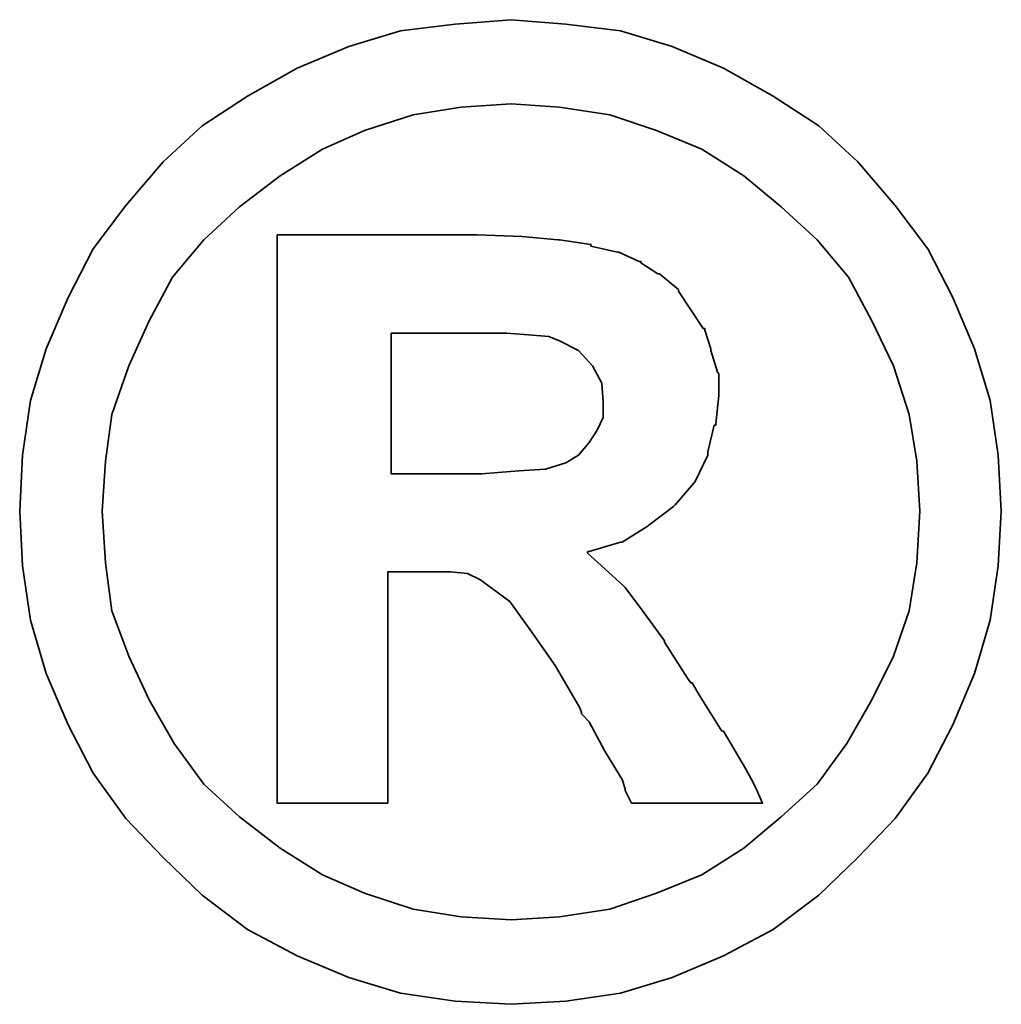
# Model space of a CAD drawing. Header units: millimetres. Extents: x 1 to 148, y 172 to 247.
# Tile 45 of 48: x 124.307 to 124.734, y 209.649 to 210.077. Entities that reach past the tile are written whole.
import ezdxf

# ---------------------------------------------------------------- set-up
doc = ezdxf.new("R2010")
doc.units = ezdxf.units.MM
doc.layers.add('DIM', color=4, linetype='CONTINUOUS')
doc.layers.add('layer 1', color=7, linetype='CONTINUOUS')

# ---------------------------------------------------------------- blocks, each defined once
blk = doc.blocks.new('TBI MOTION logo(完整正式版)')
at = {"layer": 'layer 1', "color": 22, "lineweight": 35}
for points, knots in [([(81.20634, 4.98624), (81.20634, 4.98624), (81.18649, 5.32862), (81.18649, 5.32862), (81.18649, 5.32862), (81.18649, 5.32862), (81.13886, 5.66206), (81.13886, 5.66206), (81.13886, 5.66206), (81.13886, 5.66206), (81.04359, 5.97764), (81.04359, 5.97764), (81.04359, 5.97764), (81.04359, 5.97764), (80.91061, 6.29124), (80.91061, 6.29124), (80.91061, 6.29124), (80.91061, 6.29124), (80.75778, 6.58697), (80.75778, 6.58697), (80.75778, 6.58697), (80.75778, 6.58697), (80.5593, 6.85294), (80.5593, 6.85294), (80.5593, 6.85294), (80.5593, 6.85294), (80.33105, 7.1189), (80.33105, 7.1189), (80.33105, 7.1189), (80.33105, 7.1189), (80.09287, 7.33921), (80.09287, 7.33921), (80.09287, 7.33921), (80.09287, 7.33921), (79.815, 7.51982), (79.815, 7.51982), (79.815, 7.51982), (79.815, 7.51982), (79.51133, 7.69051), (79.51133, 7.69051), (79.51133, 7.69051), (79.51133, 7.69051), (79.19773, 7.8235), (79.19773, 7.8235), (79.19773, 7.8235), (79.19773, 7.8235), (78.88215, 7.91877), (78.88215, 7.91877), (78.88215, 7.91877), (78.88215, 7.91877), (78.54871, 7.95846), (78.54871, 7.95846), (78.54871, 7.95846), (78.54871, 7.95846), (78.21526, 7.98625), (78.21526, 7.98625), (78.21526, 7.98625), (78.21526, 7.98625), (77.87388, 7.95846), (77.87388, 7.95846), (77.87388, 7.95846), (77.87388, 7.95846), (77.54044, 7.91877), (77.54044, 7.91877), (77.54044, 7.91877), (77.54044, 7.91877), (77.22485, 7.8235), (77.22485, 7.8235), (77.22485, 7.8235), (77.22485, 7.8235), (76.91027, 7.69051), (76.91027, 7.69051), (76.91027, 7.69051), (76.91027, 7.69051), (76.6056, 7.51982), (76.6056, 7.51982), (76.6056, 7.51982), (76.6056, 7.51982), (76.32972, 7.33921), (76.32972, 7.33921), (76.32972, 7.33921), (76.32972, 7.33921), (76.09154, 7.1189), (76.09154, 7.1189), (76.09154, 7.1189), (76.09154, 7.1189), (75.86329, 6.85294), (75.86329, 6.85294), (75.86329, 6.85294), (75.86329, 6.85294), (75.66382, 6.58697), (75.66382, 6.58697), (75.66382, 6.58697), (75.66382, 6.58697), (75.51099, 6.29124), (75.51099, 6.29124), (75.51099, 6.29124), (75.51099, 6.29124), (75.37702, 5.97764), (75.37702, 5.97764), (75.37702, 5.97764), (75.37702, 5.97764), (75.28175, 5.66206), (75.28175, 5.66206), (75.28175, 5.66206), (75.28175, 5.66206), (75.23411, 5.32862), (75.23411, 5.32862), (75.23411, 5.32862), (75.23411, 5.32862), (75.21625, 4.98624), (75.21625, 4.98624), (75.21625, 4.98624), (75.21625, 4.98624), (75.23411, 4.6528), (75.23411, 4.6528), (75.23411, 4.6528), (75.23411, 4.6528), (75.28175, 4.32035), (75.28175, 4.32035), (75.28175, 4.32035), (75.28175, 4.32035), (75.37702, 3.99583), (75.37702, 3.99583), (75.37702, 3.99583), (75.37702, 3.99583), (75.51099, 3.68224), (75.51099, 3.68224), (75.51099, 3.68224), (75.51099, 3.68224), (75.66382, 3.38749), (75.66382, 3.38749), (75.66382, 3.38749), (75.66382, 3.38749), (75.86329, 3.10963), (75.86329, 3.10963), (75.86329, 3.10963), (75.86329, 3.10963), (76.09154, 2.87145), (76.09154, 2.87145), (76.09154, 2.87145), (76.09154, 2.87145), (76.32972, 2.6432), (76.32972, 2.6432), (76.32972, 2.6432), (76.32972, 2.6432), (76.6056, 2.43381), (76.6056, 2.43381), (76.6056, 2.43381), (76.6056, 2.43381), (76.91027, 2.27205), (76.91027, 2.27205), (76.91027, 2.27205), (76.91027, 2.27205), (77.22485, 2.13906), (77.22485, 2.13906), (77.22485, 2.13906), (77.22485, 2.13906), (77.54044, 2.0438), (77.54044, 2.0438), (77.54044, 2.0438), (77.54044, 2.0438), (77.87388, 1.99616), (77.87388, 1.99616), (77.87388, 1.99616), (77.87388, 1.99616), (78.21526, 1.97631), (78.21526, 1.97631), (78.21526, 1.97631), (78.21526, 1.97631), (78.54871, 1.99616), (78.54871, 1.99616), (78.54871, 1.99616), (78.54871, 1.99616), (78.88215, 2.0438), (78.88215, 2.0438), (78.88215, 2.0438), (78.88215, 2.0438), (79.19773, 2.13906), (79.19773, 2.13906), (79.19773, 2.13906), (79.19773, 2.13906), (79.51133, 2.27205), (79.51133, 2.27205), (79.51133, 2.27205), (79.51133, 2.27205), (79.815, 2.43381), (79.815, 2.43381), (79.815, 2.43381), (79.815, 2.43381), (80.09287, 2.6432), (80.09287, 2.6432), (80.09287, 2.6432), (80.09287, 2.6432), (80.33105, 2.87145), (80.33105, 2.87145), (80.33105, 2.87145), (80.33105, 2.87145), (80.5593, 3.10963), (80.5593, 3.10963), (80.5593, 3.10963), (80.5593, 3.10963), (80.75778, 3.38749), (80.75778, 3.38749), (80.75778, 3.38749), (80.75778, 3.38749), (80.91061, 3.68224), (80.91061, 3.68224), (80.91061, 3.68224), (80.91061, 3.68224), (81.04359, 3.99583), (81.04359, 3.99583), (81.04359, 3.99583), (81.04359, 3.99583), (81.13886, 4.32035), (81.13886, 4.32035), (81.13886, 4.32035), (81.13886, 4.32035), (81.18649, 4.6528), (81.18649, 4.6528), (81.18649, 4.6528), (81.18649, 4.6528), (81.20634, 4.98624), (81.20634, 4.98624)], [0, 0, 0, 0, 0.0178571, 0.0178571, 0.0178571, 0.0178571, 0.0357143, 0.0357143, 0.0357143, 0.0357143, 0.0535714, 0.0535714, 0.0535714, 0.0535714, 0.0714286, 0.0714286, 0.0714286, 0.0714286, 0.0892857, 0.0892857, 0.0892857, 0.0892857, 0.1071429, 0.1071429, 0.1071429, 0.1071429, 0.125, 0.125, 0.125, 0.125, 0.1428571, 0.1428571, 0.1428571, 0.1428571, 0.1607143, 0.1607143, 0.1607143, 0.1607143, 0.1785714, 0.1785714, 0.1785714, 0.1785714, 0.1964286, 0.1964286, 0.1964286, 0.1964286, 0.2142857, 0.2142857, 0.2142857, 0.2142857, 0.2321429, 0.2321429, 0.2321429, 0.2321429, 0.25, 0.25, 0.25, 0.25, 0.2678571, 0.2678571, 0.2678571, 0.2678571, 0.2857143, 0.2857143, 0.2857143, 0.2857143, 0.3035714, 0.3035714, 0.3035714, 0.3035714, 0.3214286, 0.3214286, 0.3214286, 0.3214286, 0.3392857, 0.3392857, 0.3392857, 0.3392857, 0.3571429, 0.3571429, 0.3571429, 0.3571429, 0.375, 0.375, 0.375, 0.375, 0.3928571, 0.3928571, 0.3928571, 0.3928571, 0.4107143, 0.4107143, 0.4107143, 0.4107143, 0.4285714, 0.4285714, 0.4285714, 0.4285714, 0.4464286, 0.4464286, 0.4464286, 0.4464286, 0.4642857, 0.4642857, 0.4642857, 0.4642857, 0.4821429, 0.4821429, 0.4821429, 0.4821429, 0.5, 0.5, 0.5, 0.5, 0.5178571, 0.5178571, 0.5178571, 0.5178571, 0.5357143, 0.5357143, 0.5357143, 0.5357143, 0.5535714, 0.5535714, 0.5535714, 0.5535714, 0.5714286, 0.5714286, 0.5714286, 0.5714286, 0.5892857, 0.5892857, 0.5892857, 0.5892857, 0.6071429, 0.6071429, 0.6071429, 0.6071429, 0.625, 0.625, 0.625, 0.625, 0.6428571, 0.6428571, 0.6428571, 0.6428571, 0.6607143, 0.6607143, 0.6607143, 0.6607143, 0.6785714, 0.6785714, 0.6785714, 0.6785714, 0.6964286, 0.6964286, 0.6964286, 0.6964286, 0.7142857, 0.7142857, 0.7142857, 0.7142857, 0.7321429, 0.7321429, 0.7321429, 0.7321429, 0.75, 0.75, 0.75, 0.75, 0.7678571, 0.7678571, 0.7678571, 0.7678571, 0.7857143, 0.7857143, 0.7857143, 0.7857143, 0.8035714, 0.8035714, 0.8035714, 0.8035714, 0.8214286, 0.8214286, 0.8214286, 0.8214286, 0.8392857, 0.8392857, 0.8392857, 0.8392857, 0.8571429, 0.8571429, 0.8571429, 0.8571429, 0.875, 0.875, 0.875, 0.875, 0.8928571, 0.8928571, 0.8928571, 0.8928571, 0.9107143, 0.9107143, 0.9107143, 0.9107143, 0.9285714, 0.9285714, 0.9285714, 0.9285714, 0.9464286, 0.9464286, 0.9464286, 0.9464286, 0.9642857, 0.9642857, 0.9642857, 0.9642857, 0.9821429, 0.9821429, 0.9821429, 0.9821429, 1, 1, 1, 1]), ([(80.71014, 4.98624), (80.71014, 4.98624), (80.69129, 5.29091), (80.69129, 5.29091), (80.69129, 5.29091), (80.69129, 5.29091), (80.64464, 5.57672), (80.64464, 5.57672), (80.64464, 5.57672), (80.64464, 5.57672), (80.54937, 5.87245), (80.54937, 5.87245), (80.54937, 5.87245), (80.54937, 5.87245), (80.41639, 6.14833), (80.41639, 6.14833), (80.41639, 6.14833), (80.41639, 6.14833), (80.27349, 6.41429), (80.27349, 6.41429), (80.27349, 6.41429), (80.27349, 6.41429), (80.08295, 6.64255), (80.08295, 6.64255), (80.08295, 6.64255), (80.08295, 6.64255), (79.86264, 6.84301), (79.86264, 6.84301), (79.86264, 6.84301), (79.86264, 6.84301), (79.63439, 7.03355), (79.63439, 7.03355), (79.63439, 7.03355), (79.63439, 7.03355), (79.37835, 7.1963), (79.37835, 7.1963), (79.37835, 7.1963), (79.37835, 7.1963), (79.10246, 7.30944), (79.10246, 7.30944), (79.10246, 7.30944), (79.10246, 7.30944), (78.81665, 7.40471), (78.81665, 7.40471), (78.81665, 7.40471), (78.81665, 7.40471), (78.511, 7.45234), (78.511, 7.45234), (78.511, 7.45234), (78.511, 7.45234), (78.21526, 7.47219), (78.21526, 7.47219), (78.21526, 7.47219), (78.21526, 7.47219), (77.9106, 7.45234), (77.9106, 7.45234), (77.9106, 7.45234), (77.9106, 7.45234), (77.61685, 7.40471), (77.61685, 7.40471), (77.61685, 7.40471), (77.61685, 7.40471), (77.32012, 7.30944), (77.32012, 7.30944), (77.32012, 7.30944), (77.32012, 7.30944), (77.06309, 7.1963), (77.06309, 7.1963), (77.06309, 7.1963), (77.06309, 7.1963), (76.80606, 7.03355), (76.80606, 7.03355), (76.80606, 7.03355), (76.80606, 7.03355), (76.55797, 6.84301), (76.55797, 6.84301), (76.55797, 6.84301), (76.55797, 6.84301), (76.34063, 6.64255), (76.34063, 6.64255), (76.34063, 6.64255), (76.34063, 6.64255), (76.1491, 6.41429), (76.1491, 6.41429), (76.1491, 6.41429), (76.1491, 6.41429), (76.0062, 6.14833), (76.0062, 6.14833), (76.0062, 6.14833), (76.0062, 6.14833), (75.88314, 5.87245), (75.88314, 5.87245), (75.88314, 5.87245), (75.88314, 5.87245), (75.77794, 5.57672), (75.77794, 5.57672), (75.77794, 5.57672), (75.77794, 5.57672), (75.73924, 5.29091), (75.73924, 5.29091), (75.73924, 5.29091), (75.73924, 5.29091), (75.72039, 4.98624), (75.72039, 4.98624), (75.72039, 4.98624), (75.72039, 4.98624), (75.73924, 4.67165), (75.73924, 4.67165), (75.73924, 4.67165), (75.73924, 4.67165), (75.77794, 4.37791), (75.77794, 4.37791), (75.77794, 4.37791), (75.77794, 4.37791), (75.88314, 4.10102), (75.88314, 4.10102), (75.88314, 4.10102), (75.88314, 4.10102), (76.0062, 3.83407), (76.0062, 3.83407), (76.0062, 3.83407), (76.0062, 3.83407), (76.15902, 3.56811), (76.15902, 3.56811), (76.15902, 3.56811), (76.15902, 3.56811), (76.34063, 3.32001), (76.34063, 3.32001), (76.34063, 3.32001), (76.34063, 3.32001), (76.55797, 3.11955), (76.55797, 3.11955), (76.55797, 3.11955), (76.55797, 3.11955), (76.80606, 2.92901), (76.80606, 2.92901), (76.80606, 2.92901), (76.80606, 2.92901), (77.06309, 2.76725), (77.06309, 2.76725), (77.06309, 2.76725), (77.06309, 2.76725), (77.32012, 2.65412), (77.32012, 2.65412), (77.32012, 2.65412), (77.32012, 2.65412), (77.61685, 2.55786), (77.61685, 2.55786), (77.61685, 2.55786), (77.61685, 2.55786), (77.9106, 2.51022), (77.9106, 2.51022), (77.9106, 2.51022), (77.9106, 2.51022), (78.21526, 2.49137), (78.21526, 2.49137), (78.21526, 2.49137), (78.21526, 2.49137), (78.511, 2.51022), (78.511, 2.51022), (78.511, 2.51022), (78.511, 2.51022), (78.81665, 2.55786), (78.81665, 2.55786), (78.81665, 2.55786), (78.81665, 2.55786), (79.10246, 2.65412), (79.10246, 2.65412), (79.10246, 2.65412), (79.10246, 2.65412), (79.37835, 2.76725), (79.37835, 2.76725), (79.37835, 2.76725), (79.37835, 2.76725), (79.63439, 2.92901), (79.63439, 2.92901), (79.63439, 2.92901), (79.63439, 2.92901), (79.86264, 3.11955), (79.86264, 3.11955), (79.86264, 3.11955), (79.86264, 3.11955), (80.08295, 3.32001), (80.08295, 3.32001), (80.08295, 3.32001), (80.08295, 3.32001), (80.26356, 3.56811), (80.26356, 3.56811), (80.26356, 3.56811), (80.26356, 3.56811), (80.41639, 3.83407), (80.41639, 3.83407), (80.41639, 3.83407), (80.41639, 3.83407), (80.54937, 4.10102), (80.54937, 4.10102), (80.54937, 4.10102), (80.54937, 4.10102), (80.64464, 4.37791), (80.64464, 4.37791), (80.64464, 4.37791), (80.64464, 4.37791), (80.69129, 4.67165), (80.69129, 4.67165), (80.69129, 4.67165), (80.69129, 4.67165), (80.71014, 4.98624), (80.71014, 4.98624)], [0, 0, 0, 0, 0.0192308, 0.0192308, 0.0192308, 0.0192308, 0.0384615, 0.0384615, 0.0384615, 0.0384615, 0.0576923, 0.0576923, 0.0576923, 0.0576923, 0.0769231, 0.0769231, 0.0769231, 0.0769231, 0.0961538, 0.0961538, 0.0961538, 0.0961538, 0.1153846, 0.1153846, 0.1153846, 0.1153846, 0.1346154, 0.1346154, 0.1346154, 0.1346154, 0.1538462, 0.1538462, 0.1538462, 0.1538462, 0.1730769, 0.1730769, 0.1730769, 0.1730769, 0.1923077, 0.1923077, 0.1923077, 0.1923077, 0.2115385, 0.2115385, 0.2115385, 0.2115385, 0.2307692, 0.2307692, 0.2307692, 0.2307692, 0.25, 0.25, 0.25, 0.25, 0.2692308, 0.2692308, 0.2692308, 0.2692308, 0.2884615, 0.2884615, 0.2884615, 0.2884615, 0.3076923, 0.3076923, 0.3076923, 0.3076923, 0.3269231, 0.3269231, 0.3269231, 0.3269231, 0.3461538, 0.3461538, 0.3461538, 0.3461538, 0.3653846, 0.3653846, 0.3653846, 0.3653846, 0.3846154, 0.3846154, 0.3846154, 0.3846154, 0.4038462, 0.4038462, 0.4038462, 0.4038462, 0.4230769, 0.4230769, 0.4230769, 0.4230769, 0.4423077, 0.4423077, 0.4423077, 0.4423077, 0.4615385, 0.4615385, 0.4615385, 0.4615385, 0.4807692, 0.4807692, 0.4807692, 0.4807692, 0.5, 0.5, 0.5, 0.5, 0.5192308, 0.5192308, 0.5192308, 0.5192308, 0.5384615, 0.5384615, 0.5384615, 0.5384615, 0.5576923, 0.5576923, 0.5576923, 0.5576923, 0.5769231, 0.5769231, 0.5769231, 0.5769231, 0.5961538, 0.5961538, 0.5961538, 0.5961538, 0.6153846, 0.6153846, 0.6153846, 0.6153846, 0.6346154, 0.6346154, 0.6346154, 0.6346154, 0.6538462, 0.6538462, 0.6538462, 0.6538462, 0.6730769, 0.6730769, 0.6730769, 0.6730769, 0.6923077, 0.6923077, 0.6923077, 0.6923077, 0.7115385, 0.7115385, 0.7115385, 0.7115385, 0.7307692, 0.7307692, 0.7307692, 0.7307692, 0.75, 0.75, 0.75, 0.75, 0.7692308, 0.7692308, 0.7692308, 0.7692308, 0.7884615, 0.7884615, 0.7884615, 0.7884615, 0.8076923, 0.8076923, 0.8076923, 0.8076923, 0.8269231, 0.8269231, 0.8269231, 0.8269231, 0.8461538, 0.8461538, 0.8461538, 0.8461538, 0.8653846, 0.8653846, 0.8653846, 0.8653846, 0.8846154, 0.8846154, 0.8846154, 0.8846154, 0.9038462, 0.9038462, 0.9038462, 0.9038462, 0.9230769, 0.9230769, 0.9230769, 0.9230769, 0.9423077, 0.9423077, 0.9423077, 0.9423077, 0.9615385, 0.9615385, 0.9615385, 0.9615385, 0.9807692, 0.9807692, 0.9807692, 0.9807692, 1, 1, 1, 1]), ([(76.78721, 3.2823), (76.78721, 3.2823), (76.78721, 3.32001), (76.78721, 3.32001), (76.78721, 3.32001), (76.78721, 3.32001), (76.78721, 3.42422), (76.78721, 3.42422), (76.78721, 3.42422), (76.78721, 3.42422), (76.78721, 3.59689), (76.78721, 3.59689), (76.78721, 3.59689), (76.78721, 3.59689), (76.78721, 3.80529), (76.78721, 3.80529), (76.78721, 3.80529), (76.78721, 3.80529), (76.78721, 4.0524), (76.78721, 4.0524), (76.78721, 4.0524), (76.78721, 4.0524), (76.78721, 4.32035), (76.78721, 4.32035), (76.78721, 4.32035), (76.78721, 4.32035), (76.78721, 4.92868), (76.78721, 4.92868), (76.78721, 4.92868), (76.78721, 4.92868), (76.78721, 5.53801), (76.78721, 5.53801), (76.78721, 5.53801), (76.78721, 5.53801), (76.78721, 5.82482), (76.78721, 5.82482), (76.78721, 5.82482), (76.78721, 5.82482), (76.78721, 6.07291), (76.78721, 6.07291), (76.78721, 6.07291), (76.78721, 6.07291), (76.78721, 6.30017), (76.78721, 6.30017), (76.78721, 6.30017), (76.78721, 6.30017), (76.78721, 6.45399), (76.78721, 6.45399), (76.78721, 6.45399), (76.78721, 6.45399), (76.78721, 6.5572), (76.78721, 6.5572), (76.78721, 6.5572), (76.78721, 6.5572), (76.78721, 6.59689), (76.78721, 6.59689), (76.78721, 6.59689), (76.78721, 6.59689), (76.78721, 6.67232), (76.78721, 6.67232), (76.78721, 6.67232), (76.78721, 6.67232), (76.8537, 6.67232), (76.8537, 6.67232), (76.8537, 6.67232), (76.8537, 6.67232), (76.87355, 6.67232), (76.87355, 6.67232), (76.87355, 6.67232), (76.87355, 6.67232), (76.91027, 6.67232), (76.91027, 6.67232), (76.91027, 6.67232), (76.91027, 6.67232), (77.04424, 6.67232), (77.04424, 6.67232), (77.04424, 6.67232), (77.04424, 6.67232), (77.22485, 6.67232), (77.22485, 6.67232), (77.22485, 6.67232), (77.22485, 6.67232), (77.43524, 6.67232), (77.43524, 6.67232), (77.43524, 6.67232), (77.43524, 6.67232), (77.65357, 6.67232), (77.65357, 6.67232), (77.65357, 6.67232), (77.65357, 6.67232), (77.82625, 6.67232), (77.82625, 6.67232), (77.82625, 6.67232), (77.82625, 6.67232), (77.94037, 6.67232), (77.94037, 6.67232), (77.94037, 6.67232), (77.94037, 6.67232), (77.97709, 6.67232), (77.97709, 6.67232), (77.97709, 6.67232), (77.97709, 6.67232), (77.99694, 6.67232), (77.99694, 6.67232), (77.99694, 6.67232), (77.99694, 6.67232), (78.00686, 6.67232), (78.00686, 6.67232), (78.00686, 6.67232), (78.00686, 6.67232), (78.28275, 6.6624), (78.28275, 6.6624), (78.28275, 6.6624), (78.28275, 6.6624), (78.50107, 6.64255), (78.50107, 6.64255), (78.50107, 6.64255), (78.50107, 6.64255), (78.511, 6.64255), (78.511, 6.64255), (78.511, 6.64255), (78.511, 6.64255), (78.70154, 6.61476), (78.70154, 6.61476), (78.70154, 6.61476), (78.70154, 6.61476), (78.70154, 6.60483), (78.70154, 6.60483), (78.70154, 6.60483), (78.70154, 6.60483), (78.86429, 6.56713), (78.86429, 6.56713), (78.86429, 6.56713), (78.86429, 6.56713), (78.87223, 6.56713), (78.87223, 6.56713), (78.87223, 6.56713), (78.87223, 6.56713), (78.99727, 6.51056), (78.99727, 6.51056), (78.99727, 6.51056), (78.99727, 6.51056), (79.00719, 6.51056), (79.00719, 6.51056), (79.00719, 6.51056), (79.00719, 6.51056), (79.00719, 6.50162), (79.00719, 6.50162), (79.00719, 6.50162), (79.00719, 6.50162), (79.1104, 6.43415), (79.1104, 6.43415), (79.1104, 6.43415), (79.1104, 6.43415), (79.12132, 6.43415), (79.12132, 6.43415), (79.12132, 6.43415), (79.12132, 6.43415), (79.22552, 6.34781), (79.22552, 6.34781), (79.22552, 6.34781), (79.22552, 6.34781), (79.23544, 6.33888), (79.23544, 6.33888), (79.23544, 6.33888), (79.23544, 6.33888), (79.23544, 6.32895), (79.23544, 6.32895), (79.23544, 6.32895), (79.23544, 6.32895), (79.31087, 6.21483), (79.31087, 6.21483), (79.31087, 6.21483), (79.31087, 6.21483), (79.38629, 6.1007), (79.38629, 6.1007), (79.38629, 6.1007), (79.38629, 6.1007), (79.3972, 6.1007), (79.3972, 6.1007), (79.3972, 6.1007), (79.3972, 6.1007), (79.3972, 6.09078), (79.3972, 6.09078), (79.3972, 6.09078), (79.3972, 6.09078), (79.43392, 5.97764), (79.43392, 5.97764), (79.43392, 5.97764), (79.43392, 5.97764), (79.43392, 5.96772), (79.43392, 5.96772), (79.43392, 5.96772), (79.43392, 5.96772), (79.47362, 5.83474), (79.47362, 5.83474), (79.47362, 5.83474), (79.47362, 5.83474), (79.48156, 5.82482), (79.48156, 5.82482), (79.48156, 5.82482), (79.48156, 5.82482), (79.48156, 5.69977), (79.48156, 5.69977), (79.48156, 5.69977), (79.48156, 5.69977), (79.48156, 5.69183), (79.48156, 5.69183), (79.48156, 5.69183), (79.48156, 5.69183), (79.4637, 5.51915), (79.4637, 5.51915), (79.4637, 5.51915), (79.4637, 5.51915), (79.4637, 5.51122), (79.4637, 5.51122), (79.4637, 5.51122), (79.4637, 5.51122), (79.45377, 5.51122), (79.45377, 5.51122), (79.45377, 5.51122), (79.45377, 5.51122), (79.41507, 5.34847), (79.41507, 5.34847), (79.41507, 5.34847), (79.41507, 5.34847), (79.41507, 5.33854), (79.41507, 5.33854), (79.41507, 5.33854), (79.41507, 5.33854), (79.41507, 5.32862), (79.41507, 5.32862), (79.41507, 5.32862), (79.41507, 5.32862), (79.33865, 5.16785), (79.33865, 5.16785), (79.33865, 5.16785), (79.33865, 5.16785), (79.33071, 5.15693), (79.33071, 5.15693), (79.33071, 5.15693), (79.33071, 5.15693), (79.2156, 5.02495), (79.2156, 5.02495), (79.2156, 5.02495), (79.2156, 5.02495), (79.20567, 5.01502), (79.20567, 5.01502), (79.20567, 5.01502), (79.20567, 5.01502), (79.05483, 4.89991), (79.05483, 4.89991), (79.05483, 4.89991), (79.05483, 4.89991), (79.04491, 4.89197), (79.04491, 4.89197), (79.04491, 4.89197), (79.04491, 4.89197), (78.89208, 4.7967), (78.89208, 4.7967), (78.89208, 4.7967), (78.89208, 4.7967), (78.88215, 4.7967), (78.88215, 4.7967), (78.88215, 4.7967), (78.88215, 4.7967), (78.69161, 4.73913), (78.69161, 4.73913), (78.69161, 4.73913), (78.69161, 4.73913), (78.68169, 4.73913), (78.68169, 4.73913), (78.68169, 4.73913), (78.68169, 4.73913), (78.68169, 4.72921), (78.68169, 4.72921), (78.68169, 4.72921), (78.68169, 4.72921), (78.78688, 4.63394), (78.78688, 4.63394), (78.78688, 4.63394), (78.78688, 4.63394), (78.902, 4.52875), (78.902, 4.52875), (78.902, 4.52875), (78.902, 4.52875), (78.91093, 4.52081), (78.91093, 4.52081), (78.91093, 4.52081), (78.91093, 4.52081), (79.02506, 4.36798), (79.02506, 4.36798), (79.02506, 4.36798), (79.02506, 4.36798), (79.1501, 4.1953), (79.1501, 4.1953), (79.1501, 4.1953), (79.1501, 4.1953), (79.1501, 4.18736), (79.1501, 4.18736), (79.1501, 4.18736), (79.1501, 4.18736), (79.29201, 3.96705), (79.29201, 3.96705), (79.29201, 3.96705), (79.29201, 3.96705), (79.31087, 3.93828), (79.31087, 3.93828), (79.31087, 3.93828), (79.31087, 3.93828), (79.32079, 3.93828), (79.32079, 3.93828), (79.32079, 3.93828), (79.32079, 3.93828), (79.3585, 3.87178), (79.3585, 3.87178), (79.3585, 3.87178), (79.3585, 3.87178), (79.50141, 3.64353), (79.50141, 3.64353), (79.50141, 3.64353), (79.50141, 3.64353), (79.51133, 3.64353), (79.51133, 3.64353), (79.51133, 3.64353), (79.51133, 3.64353), (79.64431, 3.41528), (79.64431, 3.41528), (79.64431, 3.41528), (79.64431, 3.41528), (79.68202, 3.3478), (79.68202, 3.3478), (79.68202, 3.3478), (79.68202, 3.3478), (79.70187, 3.31009), (79.70187, 3.31009), (79.70187, 3.31009), (79.70187, 3.31009), (79.7495, 3.2049), (79.7495, 3.2049), (79.7495, 3.2049), (79.7495, 3.2049), (79.64431, 3.2049), (79.64431, 3.2049), (79.64431, 3.2049), (79.64431, 3.2049), (79.62546, 3.2049), (79.62546, 3.2049), (79.62546, 3.2049), (79.62546, 3.2049), (79.53912, 3.2049), (79.53912, 3.2049), (79.53912, 3.2049), (79.53912, 3.2049), (79.31087, 3.2049), (79.31087, 3.2049), (79.31087, 3.2049), (79.31087, 3.2049), (79.08262, 3.2049), (79.08262, 3.2049), (79.08262, 3.2049), (79.08262, 3.2049), (79.00719, 3.2049), (79.00719, 3.2049), (79.00719, 3.2049), (79.00719, 3.2049), (78.98735, 3.2049), (78.98735, 3.2049), (78.98735, 3.2049), (78.98735, 3.2049), (78.94964, 3.2049), (78.94964, 3.2049), (78.94964, 3.2049), (78.94964, 3.2049), (78.92979, 3.24459), (78.92979, 3.24459), (78.92979, 3.24459), (78.92979, 3.24459), (78.91093, 3.2823), (78.91093, 3.2823), (78.91093, 3.2823), (78.91093, 3.2823), (78.91093, 3.29223), (78.91093, 3.29223), (78.91093, 3.29223), (78.91093, 3.29223), (78.89208, 3.3478), (78.89208, 3.3478), (78.89208, 3.3478), (78.89208, 3.3478), (78.78688, 3.52048), (78.78688, 3.52048), (78.78688, 3.52048), (78.78688, 3.52048), (78.69161, 3.7001), (78.69161, 3.7001), (78.69161, 3.7001), (78.69161, 3.7001), (78.6539, 3.7388), (78.6539, 3.7388), (78.6539, 3.7388), (78.6539, 3.7388), (78.64398, 3.74873), (78.64398, 3.74873), (78.64398, 3.74873), (78.64398, 3.74873), (78.64398, 3.75766), (78.64398, 3.75766), (78.64398, 3.75766), (78.64398, 3.75766), (78.63405, 3.78644), (78.63405, 3.78644), (78.63405, 3.78644), (78.63405, 3.78644), (78.48321, 4.04347), (78.48321, 4.04347), (78.48321, 4.04347), (78.48321, 4.04347), (78.33038, 4.2618), (78.33038, 4.2618), (78.33038, 4.2618), (78.33038, 4.2618), (78.20732, 4.43447), (78.20732, 4.43447), (78.20732, 4.43447), (78.20732, 4.43447), (78.09221, 4.52081), (78.09221, 4.52081), (78.09221, 4.52081), (78.09221, 4.52081), (78.02472, 4.56845), (78.02472, 4.56845), (78.02472, 4.56845), (78.02472, 4.56845), (77.9493, 4.60616), (77.9493, 4.60616), (77.9493, 4.60616), (77.9493, 4.60616), (77.8451, 4.61608), (77.8451, 4.61608), (77.8451, 4.61608), (77.8451, 4.61608), (77.71113, 4.61608), (77.71113, 4.61608), (77.71113, 4.61608), (77.71113, 4.61608), (77.69128, 4.61608), (77.69128, 4.61608), (77.69128, 4.61608), (77.69128, 4.61608), (77.67342, 4.61608), (77.67342, 4.61608), (77.67342, 4.61608), (77.67342, 4.61608), (77.5583, 4.61608), (77.5583, 4.61608), (77.5583, 4.61608), (77.5583, 4.61608), (77.46303, 4.61608), (77.46303, 4.61608), (77.46303, 4.61608), (77.46303, 4.61608), (77.46303, 4.54761), (77.46303, 4.54761), (77.46303, 4.54761), (77.46303, 4.54761), (77.46303, 4.47318), (77.46303, 4.47318), (77.46303, 4.47318), (77.46303, 4.47318), (77.46303, 4.24294), (77.46303, 4.24294), (77.46303, 4.24294), (77.46303, 4.24294), (77.46303, 3.99583), (77.46303, 3.99583), (77.46303, 3.99583), (77.46303, 3.99583), (77.46303, 3.72888), (77.46303, 3.72888), (77.46303, 3.72888), (77.46303, 3.72888), (77.46303, 3.51055), (77.46303, 3.51055), (77.46303, 3.51055), (77.46303, 3.51055), (77.46303, 3.42422), (77.46303, 3.42422), (77.46303, 3.42422), (77.46303, 3.42422), (77.46303, 3.35773), (77.46303, 3.35773), (77.46303, 3.35773), (77.46303, 3.35773), (77.46303, 3.30017), (77.46303, 3.30017), (77.46303, 3.30017), (77.46303, 3.30017), (77.46303, 3.2823), (77.46303, 3.2823), (77.46303, 3.2823), (77.46303, 3.2823), (77.46303, 3.2049), (77.46303, 3.2049), (77.46303, 3.2049), (77.46303, 3.2049), (77.39753, 3.2049), (77.39753, 3.2049), (77.39753, 3.2049), (77.39753, 3.2049), (77.37768, 3.2049), (77.37768, 3.2049), (77.37768, 3.2049), (77.37768, 3.2049), (77.32012, 3.2049), (77.32012, 3.2049), (77.32012, 3.2049), (77.32012, 3.2049), (77.12165, 3.2049), (77.12165, 3.2049), (77.12165, 3.2049), (77.12165, 3.2049), (76.94897, 3.2049), (76.94897, 3.2049), (76.94897, 3.2049), (76.94897, 3.2049), (76.8924, 3.2049), (76.8924, 3.2049), (76.8924, 3.2049), (76.8924, 3.2049), (76.8537, 3.2049), (76.8537, 3.2049), (76.8537, 3.2049), (76.8537, 3.2049), (76.78721, 3.2049), (76.78721, 3.2049), (76.78721, 3.2049), (76.78721, 3.2049), (76.78721, 3.2823), (76.78721, 3.2823)], [0, 0, 0, 0, 0.0074074, 0.0074074, 0.0074074, 0.0074074, 0.0148148, 0.0148148, 0.0148148, 0.0148148, 0.0222222, 0.0222222, 0.0222222, 0.0222222, 0.0296296, 0.0296296, 0.0296296, 0.0296296, 0.037037, 0.037037, 0.037037, 0.037037, 0.0444444, 0.0444444, 0.0444444, 0.0444444, 0.0518519, 0.0518519, 0.0518519, 0.0518519, 0.0592593, 0.0592593, 0.0592593, 0.0592593, 0.0666667, 0.0666667, 0.0666667, 0.0666667, 0.0740741, 0.0740741, 0.0740741, 0.0740741, 0.0814815, 0.0814815, 0.0814815, 0.0814815, 0.0888889, 0.0888889, 0.0888889, 0.0888889, 0.0962963, 0.0962963, 0.0962963, 0.0962963, 0.1037037, 0.1037037, 0.1037037, 0.1037037, 0.1111111, 0.1111111, 0.1111111, 0.1111111, 0.1185185, 0.1185185, 0.1185185, 0.1185185, 0.1259259, 0.1259259, 0.1259259, 0.1259259, 0.1333333, 0.1333333, 0.1333333, 0.1333333, 0.1407407, 0.1407407, 0.1407407, 0.1407407, 0.1481481, 0.1481481, 0.1481481, 0.1481481, 0.1555556, 0.1555556, 0.1555556, 0.1555556, 0.162963, 0.162963, 0.162963, 0.162963, 0.1703704, 0.1703704, 0.1703704, 0.1703704, 0.1777778, 0.1777778, 0.1777778, 0.1777778, 0.1851852, 0.1851852, 0.1851852, 0.1851852, 0.1925926, 0.1925926, 0.1925926, 0.1925926, 0.2, 0.2, 0.2, 0.2, 0.2074074, 0.2074074, 0.2074074, 0.2074074, 0.2148148, 0.2148148, 0.2148148, 0.2148148, 0.2222222, 0.2222222, 0.2222222, 0.2222222, 0.2296296, 0.2296296, 0.2296296, 0.2296296, 0.237037, 0.237037, 0.237037, 0.237037, 0.2444444, 0.2444444, 0.2444444, 0.2444444, 0.2518519, 0.2518519, 0.2518519, 0.2518519, 0.2592593, 0.2592593, 0.2592593, 0.2592593, 0.2666667, 0.2666667, 0.2666667, 0.2666667, 0.2740741, 0.2740741, 0.2740741, 0.2740741, 0.2814815, 0.2814815, 0.2814815, 0.2814815, 0.2888889, 0.2888889, 0.2888889, 0.2888889, 0.2962963, 0.2962963, 0.2962963, 0.2962963, 0.3037037, 0.3037037, 0.3037037, 0.3037037, 0.3111111, 0.3111111, 0.3111111, 0.3111111, 0.3185185, 0.3185185, 0.3185185, 0.3185185, 0.3259259, 0.3259259, 0.3259259, 0.3259259, 0.3333333, 0.3333333, 0.3333333, 0.3333333, 0.3407407, 0.3407407, 0.3407407, 0.3407407, 0.3481481, 0.3481481, 0.3481481, 0.3481481, 0.3555556, 0.3555556, 0.3555556, 0.3555556, 0.362963, 0.362963, 0.362963, 0.362963, 0.3703704, 0.3703704, 0.3703704, 0.3703704, 0.3777778, 0.3777778, 0.3777778, 0.3777778, 0.3851852, 0.3851852, 0.3851852, 0.3851852, 0.3925926, 0.3925926, 0.3925926, 0.3925926, 0.4, 0.4, 0.4, 0.4, 0.4074074, 0.4074074, 0.4074074, 0.4074074, 0.4148148, 0.4148148, 0.4148148, 0.4148148, 0.4222222, 0.4222222, 0.4222222, 0.4222222, 0.4296296, 0.4296296, 0.4296296, 0.4296296, 0.437037, 0.437037, 0.437037, 0.437037, 0.4444444, 0.4444444, 0.4444444, 0.4444444, 0.4518519, 0.4518519, 0.4518519, 0.4518519, 0.4592593, 0.4592593, 0.4592593, 0.4592593, 0.4666667, 0.4666667, 0.4666667, 0.4666667, 0.4740741, 0.4740741, 0.4740741, 0.4740741, 0.4814815, 0.4814815, 0.4814815, 0.4814815, 0.4888889, 0.4888889, 0.4888889, 0.4888889, 0.4962963, 0.4962963, 0.4962963, 0.4962963, 0.5037037, 0.5037037, 0.5037037, 0.5037037, 0.5111111, 0.5111111, 0.5111111, 0.5111111, 0.5185185, 0.5185185, 0.5185185, 0.5185185, 0.5259259, 0.5259259, 0.5259259, 0.5259259, 0.5333333, 0.5333333, 0.5333333, 0.5333333, 0.5407407, 0.5407407, 0.5407407, 0.5407407, 0.5481481, 0.5481481, 0.5481481, 0.5481481, 0.5555556, 0.5555556, 0.5555556, 0.5555556, 0.562963, 0.562963, 0.562963, 0.562963, 0.5703704, 0.5703704, 0.5703704, 0.5703704, 0.5777778, 0.5777778, 0.5777778, 0.5777778, 0.5851852, 0.5851852, 0.5851852, 0.5851852, 0.5925926, 0.5925926, 0.5925926, 0.5925926, 0.6, 0.6, 0.6, 0.6, 0.6074074, 0.6074074, 0.6074074, 0.6074074, 0.6148148, 0.6148148, 0.6148148, 0.6148148, 0.6222222, 0.6222222, 0.6222222, 0.6222222, 0.6296296, 0.6296296, 0.6296296, 0.6296296, 0.637037, 0.637037, 0.637037, 0.637037, 0.6444444, 0.6444444, 0.6444444, 0.6444444, 0.6518519, 0.6518519, 0.6518519, 0.6518519, 0.6592593, 0.6592593, 0.6592593, 0.6592593, 0.6666667, 0.6666667, 0.6666667, 0.6666667, 0.6740741, 0.6740741, 0.6740741, 0.6740741, 0.6814815, 0.6814815, 0.6814815, 0.6814815, 0.6888889, 0.6888889, 0.6888889, 0.6888889, 0.6962963, 0.6962963, 0.6962963, 0.6962963, 0.7037037, 0.7037037, 0.7037037, 0.7037037, 0.7111111, 0.7111111, 0.7111111, 0.7111111, 0.7185185, 0.7185185, 0.7185185, 0.7185185, 0.7259259, 0.7259259, 0.7259259, 0.7259259, 0.7333333, 0.7333333, 0.7333333, 0.7333333, 0.7407407, 0.7407407, 0.7407407, 0.7407407, 0.7481481, 0.7481481, 0.7481481, 0.7481481, 0.7555556, 0.7555556, 0.7555556, 0.7555556, 0.762963, 0.762963, 0.762963, 0.762963, 0.7703704, 0.7703704, 0.7703704, 0.7703704, 0.7777778, 0.7777778, 0.7777778, 0.7777778, 0.7851852, 0.7851852, 0.7851852, 0.7851852, 0.7925926, 0.7925926, 0.7925926, 0.7925926, 0.8, 0.8, 0.8, 0.8, 0.8074074, 0.8074074, 0.8074074, 0.8074074, 0.8148148, 0.8148148, 0.8148148, 0.8148148, 0.8222222, 0.8222222, 0.8222222, 0.8222222, 0.8296296, 0.8296296, 0.8296296, 0.8296296, 0.837037, 0.837037, 0.837037, 0.837037, 0.8444444, 0.8444444, 0.8444444, 0.8444444, 0.8518519, 0.8518519, 0.8518519, 0.8518519, 0.8592593, 0.8592593, 0.8592593, 0.8592593, 0.8666667, 0.8666667, 0.8666667, 0.8666667, 0.8740741, 0.8740741, 0.8740741, 0.8740741, 0.8814815, 0.8814815, 0.8814815, 0.8814815, 0.8888889, 0.8888889, 0.8888889, 0.8888889, 0.8962963, 0.8962963, 0.8962963, 0.8962963, 0.9037037, 0.9037037, 0.9037037, 0.9037037, 0.9111111, 0.9111111, 0.9111111, 0.9111111, 0.9185185, 0.9185185, 0.9185185, 0.9185185, 0.9259259, 0.9259259, 0.9259259, 0.9259259, 0.9333333, 0.9333333, 0.9333333, 0.9333333, 0.9407407, 0.9407407, 0.9407407, 0.9407407, 0.9481481, 0.9481481, 0.9481481, 0.9481481, 0.9555556, 0.9555556, 0.9555556, 0.9555556, 0.962963, 0.962963, 0.962963, 0.962963, 0.9703704, 0.9703704, 0.9703704, 0.9703704, 0.9777778, 0.9777778, 0.9777778, 0.9777778, 0.9851852, 0.9851852, 0.9851852, 0.9851852, 0.9925926, 0.9925926, 0.9925926, 0.9925926, 1, 1, 1, 1]), ([(77.48288, 6.07291), (77.48288, 6.07291), (77.48288, 5.99551), (77.48288, 5.99551), (77.48288, 5.99551), (77.48288, 5.99551), (77.48288, 5.82482), (77.48288, 5.82482), (77.48288, 5.82482), (77.48288, 5.82482), (77.48288, 5.63328), (77.48288, 5.63328), (77.48288, 5.63328), (77.48288, 5.63328), (77.48288, 5.46358), (77.48288, 5.46358), (77.48288, 5.46358), (77.48288, 5.46358), (77.48288, 5.29091), (77.48288, 5.29091), (77.48288, 5.29091), (77.48288, 5.29091), (77.48288, 5.21449), (77.48288, 5.21449), (77.48288, 5.21449), (77.48288, 5.21449), (77.50074, 5.21449), (77.50074, 5.21449), (77.50074, 5.21449), (77.50074, 5.21449), (77.71113, 5.21449), (77.71113, 5.21449), (77.71113, 5.21449), (77.71113, 5.21449), (77.94037, 5.21449), (77.94037, 5.21449), (77.94037, 5.21449), (77.94037, 5.21449), (78.01579, 5.21449), (78.01579, 5.21449), (78.01579, 5.21449), (78.01579, 5.21449), (78.03465, 5.21449), (78.03465, 5.21449), (78.03465, 5.21449), (78.03465, 5.21449), (78.2629, 5.23335), (78.2629, 5.23335), (78.2629, 5.23335), (78.2629, 5.23335), (78.42565, 5.24327), (78.42565, 5.24327), (78.42565, 5.24327), (78.42565, 5.24327), (78.54871, 5.28098), (78.54871, 5.28098), (78.54871, 5.28098), (78.54871, 5.28098), (78.62611, 5.32862), (78.62611, 5.32862), (78.62611, 5.32862), (78.62611, 5.32862), (78.69161, 5.40503), (78.69161, 5.40503), (78.69161, 5.40503), (78.69161, 5.40503), (78.73925, 5.48145), (78.73925, 5.48145), (78.73925, 5.48145), (78.73925, 5.48145), (78.77696, 5.55885), (78.77696, 5.55885), (78.77696, 5.55885), (78.77696, 5.55885), (78.77696, 5.65214), (78.77696, 5.65214), (78.77696, 5.65214), (78.77696, 5.65214), (78.76902, 5.76726), (78.76902, 5.76726), (78.76902, 5.76726), (78.76902, 5.76726), (78.71146, 5.87245), (78.71146, 5.87245), (78.71146, 5.87245), (78.71146, 5.87245), (78.62611, 5.96772), (78.62611, 5.96772), (78.62611, 5.96772), (78.62611, 5.96772), (78.511, 6.02528), (78.511, 6.02528), (78.511, 6.02528), (78.511, 6.02528), (78.44451, 6.05306), (78.44451, 6.05306), (78.44451, 6.05306), (78.44451, 6.05306), (78.32046, 6.06299), (78.32046, 6.06299), (78.32046, 6.06299), (78.32046, 6.06299), (78.18748, 6.07291), (78.18748, 6.07291), (78.18748, 6.07291), (78.18748, 6.07291), (77.99694, 6.07291), (77.99694, 6.07291), (77.99694, 6.07291), (77.99694, 6.07291), (77.97709, 6.07291), (77.97709, 6.07291), (77.97709, 6.07291), (77.97709, 6.07291), (77.90167, 6.07291), (77.90167, 6.07291), (77.90167, 6.07291), (77.90167, 6.07291), (77.69128, 6.07291), (77.69128, 6.07291), (77.69128, 6.07291), (77.69128, 6.07291), (77.50074, 6.07291), (77.50074, 6.07291), (77.50074, 6.07291), (77.50074, 6.07291), (77.48288, 6.07291), (77.48288, 6.07291)], [0, 0, 0, 0, 0.03125, 0.03125, 0.03125, 0.03125, 0.0625, 0.0625, 0.0625, 0.0625, 0.09375, 0.09375, 0.09375, 0.09375, 0.125, 0.125, 0.125, 0.125, 0.15625, 0.15625, 0.15625, 0.15625, 0.1875, 0.1875, 0.1875, 0.1875, 0.21875, 0.21875, 0.21875, 0.21875, 0.25, 0.25, 0.25, 0.25, 0.28125, 0.28125, 0.28125, 0.28125, 0.3125, 0.3125, 0.3125, 0.3125, 0.34375, 0.34375, 0.34375, 0.34375, 0.375, 0.375, 0.375, 0.375, 0.40625, 0.40625, 0.40625, 0.40625, 0.4375, 0.4375, 0.4375, 0.4375, 0.46875, 0.46875, 0.46875, 0.46875, 0.5, 0.5, 0.5, 0.5, 0.53125, 0.53125, 0.53125, 0.53125, 0.5625, 0.5625, 0.5625, 0.5625, 0.59375, 0.59375, 0.59375, 0.59375, 0.625, 0.625, 0.625, 0.625, 0.65625, 0.65625, 0.65625, 0.65625, 0.6875, 0.6875, 0.6875, 0.6875, 0.71875, 0.71875, 0.71875, 0.71875, 0.75, 0.75, 0.75, 0.75, 0.78125, 0.78125, 0.78125, 0.78125, 0.8125, 0.8125, 0.8125, 0.8125, 0.84375, 0.84375, 0.84375, 0.84375, 0.875, 0.875, 0.875, 0.875, 0.90625, 0.90625, 0.90625, 0.90625, 0.9375, 0.9375, 0.9375, 0.9375, 0.96875, 0.96875, 0.96875, 0.96875, 1, 1, 1, 1])]:
    blk.add_open_spline(points, degree=3, knots=knots, dxfattribs=at)

msp = doc.modelspace()

# ---------------------------------------------------------------- block references
at = {"layer": 'DIM', "color": 7, "xscale": 0.0712799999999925, "yscale": 0.0712799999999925, "zscale": 0.0712799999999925}
msp.add_blockref('TBI MOTION logo(完整正式版)', (118.94529, 209.5082), dxfattribs=at)

doc.saveas('drawing.dxf')
